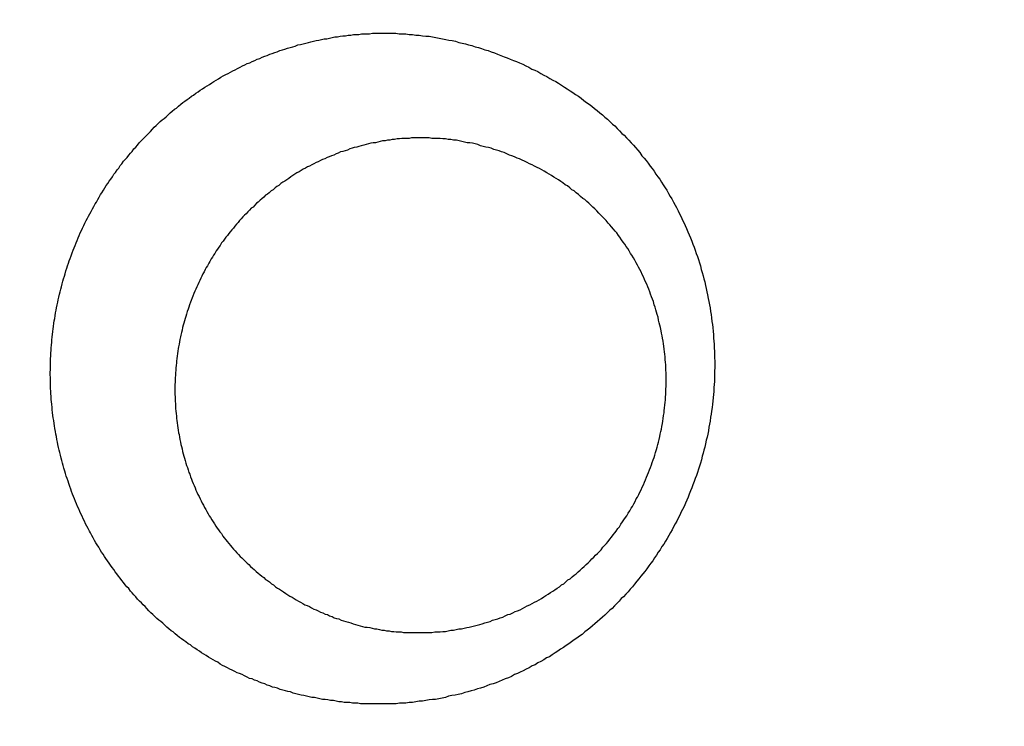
# Model space of a CAD drawing. Header units: millimetres. Extents: x -604189 to 881711, y -381903 to -7297.
# Tile 71 of 256: x -567394 to -567378, y -196061 to -196050. Entities that reach past the tile are written whole.
import ezdxf

# ---------------------------------------------------------------- set-up
doc = ezdxf.new("R2010")
doc.units = ezdxf.units.MM
doc.header["$LTSCALE"] = 100
doc.layers.add('OPIS', color=7, linetype='Continuous')
pattern_1 = [(45, (-296350.26, 111503), (-334.51454, 334.51454), []), (135, (-296350.26, 111503), (-334.51454, -334.51454), [])]

msp = doc.modelspace()

# ---------------------------------------------------------------- hatches: boundary and pattern name
at = {"layer": 'OPIS', "linetype": 'ByBlock', "lineweight": 13}
h = msp.add_hatch(dxfattribs=at)
h.set_pattern_fill('ANSI37', color=0, scale=149)
h.set_pattern_definition(pattern_1)
h.paths.add_polyline_path([(-565846.628, -200148.37), (-566196.825, -200149.347), (-566196.825, -200157.448), (-566296.825, -200157.448), (-566296.825, -200149.626), (-566746.825, -200150.882), (-566746.825, -201168.329, -0.414214), (-566403.888, -201511.266, -1), (-567089.762, -201511.266, -0.414214), (-566746.825, -201168.329), (-566746.825, -200936.871, -0.267949), (-567196.825, -200157.448), (-567296.825, -200157.448), (-567296.825, -200152.416), (-567606.815, -200153.281), (-567606.815, -201603.287), (-567556.815, -201603.147), (-567556.815, -205257.445), (-565846.45, -205257.445)])
h.paths.add_polyline_path([(-551636.825, -198396.286), (-576656.825, -198407.448), (-576656.825, -193157.448), (-579836.825, -193157.448), (-579836.825, -200437.448), (-570846.818, -200437.448), (-570846.818, -200053.169), (-551636.825, -200037.448)])
h.paths.add_polyline_path([(-566819.49, -205014.115), (-566583.775, -205014.115), (-566583.775, -204789.115), (-566819.49, -204789.115)], flags=24)
h.paths.add_polyline_path([(-566959.314, -200828.748), (-566427.171, -200828.748), (-566427.171, -200603.748), (-566959.314, -200603.748)], flags=24)
h.paths.add_polyline_path([(-566792.033, -202497.855), (-566276.912, -202497.855), (-566276.912, -202398.515), (-566792.033, -202398.515)], flags=24)
h.paths.add_polyline_path([(-566791.958, -202387.855), (-565854.55, -202387.855), (-565854.55, -202288.515), (-566791.958, -202288.515)], flags=24)
h.paths.add_polyline_path([(-567194.021, -202505.333), (-566857.345, -202505.333), (-566857.345, -202389.949), (-567194.021, -202389.949)], flags=24)
h.paths.add_polyline_path([(-567153.366, -202393.592), (-566996.4, -202393.592), (-566996.4, -202295.562), (-567153.366, -202295.562)], flags=24)
h.paths.add_polyline_path([(-566516.508, -200627.503), (-566516.508, -200287.803), (-566964.285, -200287.803), (-566964.285, -200627.503)], flags=24)
at = {"layer": 'OPIS', "linetype": 'ByBlock', "lineweight": 9}
h = msp.add_hatch(dxfattribs=at)
h.set_pattern_fill('ANSI37', color=0, scale=149)
h.set_pattern_definition(pattern_1)
edge = h.paths.add_edge_path()
edge.add_line((-551636.825, -193157.448), (-552906.825, -193157.448))
edge.add_line((-552906.825, -193157.448), (-552906.825, -193187.448))
edge.add_line((-552906.825, -193187.448), (-554281.473, -193187.448))
edge.add_line((-554281.473, -193187.448), (-554281.473, -193407.448))
edge.add_line((-554281.473, -193407.448), (-554641.473, -193407.448))
edge.add_line((-554641.473, -193407.448), (-554891.821, -193407.448))
edge.add_line((-554891.821, -193407.448), (-555251.821, -193407.448))
edge.add_line((-555251.821, -193407.448), (-555252.169, -193157.448))
edge.add_line((-555252.169, -193157.448), (-555156.825, -193407.448))
edge.add_line((-555156.825, -193407.448), (-555156.825, -196074.426))
edge.add_line((-555156.825, -196074.426), (-555036.825, -196074.426))
edge.add_line((-555036.825, -196074.426), (-555036.825, -196674.426))
edge.add_line((-555036.825, -196674.426), (-555036.825, -197274.426))
edge.add_line((-555036.825, -197274.426), (-555636.825, -197274.426))
edge.add_line((-555636.825, -197274.426), (-555636.825, -198296.526))
edge.add_line((-555636.825, -198296.526), (-555036.825, -198294.851))
edge.add_line((-555036.825, -198294.851), (-555036.825, -198287.448))
edge.add_line((-555036.825, -198287.448), (-554936.825, -198287.448))
edge.add_line((-554936.825, -198287.448), (-554936.825, -198294.572))
edge.add_line((-554936.825, -198294.572), (-554486.825, -198293.317))
edge.add_line((-554486.825, -198293.317), (-554486.825, -198292.448))
edge.add_line((-554486.825, -198292.448), (-554486.825, -197276.567))
edge.add_arc((-554486.825, -196933.63), 342.937, 180, 270, ccw=False)
edge.add_arc((-554486.825, -196933.63), 342.937, 0, 180, ccw=False)
edge.add_arc((-554486.825, -196933.63), 342.937, -90, 0, ccw=False)
edge.add_line((-554486.825, -197276.567), (-554486.825, -197508.025))
edge.add_arc((-554936.825, -198287.448), 900, 0, 60, ccw=False)
edge.add_line((-554036.825, -198287.448), (-553936.825, -198287.448))
edge.add_line((-553936.825, -198287.448), (-553936.825, -198291.782))
edge.add_line((-553936.825, -198291.782), (-551636.825, -198285.364))
edge.add_line((-551636.825, -198285.364), (-551636.825, -193157.448))
edge = h.paths.add_edge_path(flags=17)
edge.add_arc((-555292.825, -194555.644), 64, 0, 360)
edge = h.paths.add_edge_path(flags=17)
edge.add_arc((-555292.825, -194795.644), 64, 0, 360)
edge = h.paths.add_edge_path(flags=17)
edge.add_arc((-555532.825, -194555.644), 64, 0, 360)
edge = h.paths.add_edge_path(flags=17)
edge.add_arc((-555532.825, -194795.644), 64, 0, 360)
edge = h.paths.add_edge_path(flags=16)
edge.add_arc((-555445.578, -195632.918), 122.24, 0, 360)
edge = h.paths.add_edge_path(flags=17)
edge.add_arc((-555444.953, -195755.157), 131.84, -179.70702, 0.29298, ccw=False)
edge.add_line((-555576.791, -195755.831), (-555577.416, -195633.592))
edge.add_arc((-555445.578, -195632.918), 131.84, 0.29298, 180.29298, ccw=False)
edge.add_line((-555313.74, -195632.244), (-555313.115, -195754.483))
edge = h.paths.add_edge_path(flags=16)
edge.add_line((-555354.602, -195832.663), (-555410.524, -195781.149))
edge.add_arc((-555444.236, -195895.315), 119.04, 73.54834, 77.25266)
edge.add_line((-555417.97, -195779.209), (-555400.458, -195791.093))
edge.add_arc((-555397.928, -195789.134), 3.2, 66.437, 217.7638, ccw=False)
edge.add_arc((-555444.236, -195895.315), 119.04, 62.83618, 66.43696, ccw=False)
edge.add_line((-555389.89, -195789.404), (-555332.197, -195793.322))
edge.add_arc((-555444.953, -195755.157), 119.04, 319.37612, 341.30015, ccw=False)
edge = h.paths.add_edge_path(flags=0)
edge.add_arc((-555445.157, -195715.335), 16, 0, 360)
edge = h.paths.add_edge_path(flags=16)
edge.add_line((-555494.828, -195789.588), (-555556.499, -195794.41))
edge.add_arc((-555553.516, -195795.567), 3.2, 158.7889, 200.417)
edge.add_arc((-555444.953, -195755.157), 119.04, 200.41697, 219.83636)
edge.add_arc((-555533.904, -195829.364), 3.2, 219.8364, 346.9927)
edge.add_line((-555530.786, -195830.084), (-555488.51, -195790.333))
edge.add_arc((-555491.628, -195789.613), 3.2, 346.9927, 539.5529)
edge = h.paths.add_edge_path(flags=16)
edge.add_arc((-555444.953, -195755.157), 119.04, 258.76397, 281.82198, ccw=False)
edge.add_line((-555468.148, -195871.915), (-555480.159, -195865.083))
edge.add_arc((-555483.299, -195864.466), 3.2, 250.669, 348.8814, ccw=False)
edge.add_arc((-555444.953, -195755.157), 119.04, 229.64312, 250.66903, ccw=False)
edge.add_line((-555522.037, -195845.868), (-555468.703, -195779.633))
edge.add_arc((-555459.182, -195767.571), 15.366, -52.9828, 231.7166, ccw=False)
edge.add_arc((-555446.749, -195779.502), 3.2, 91.2428, 186.0743, ccw=False)
edge.add_arc((-555444.236, -195895.315), 119.04, 88.11241, 91.24277, ccw=False)
edge.add_line((-555440.315, -195776.34), (-555420.565, -195871.672))
h.paths.add_polyline_path([(-554267.155, -198153.982), (-554267.155, -197814.282), (-554714.931, -197814.282), (-554714.931, -198153.982)], flags=17)
h.paths.add_polyline_path([(-553792.63, -195548.14), (-553277.509, -195548.14), (-553277.509, -195448.8), (-553792.63, -195448.8)], flags=16)
h.paths.add_polyline_path([(-553792.555, -195438.14), (-553058.934, -195438.14), (-553058.934, -195338.8), (-553792.555, -195338.8)], flags=16)
h.paths.add_polyline_path([(-554194.618, -195555.618), (-553808.217, -195555.618), (-553808.217, -195440.235), (-554194.618, -195440.235)], flags=16)
h.paths.add_polyline_path([(-554153.974, -195443.932), (-553947.262, -195443.932), (-553947.262, -195345.836), (-554153.974, -195345.836)], flags=16)
h.paths.add_polyline_path([(-554256.508, -198153.982), (-554256.508, -197814.282), (-554704.285, -197814.282), (-554704.285, -198153.982)], flags=17)
h.paths.add_polyline_path([(-569496.825, -196631.63), (-571696.825, -196631.63), (-571696.825, -198287.448), (-569496.825, -198287.448)])
h.paths.add_polyline_path([(-567176.825, -196631.63), (-569376.825, -196631.63), (-569376.825, -198287.448), (-567176.825, -198287.448)])
h.paths.add_polyline_path([(-569376.825, -196535.63), (-567176.825, -196535.63), (-567176.825, -193157.448), (-569376.825, -193157.448)])
edge = h.paths.add_edge_path()
edge.add_arc((-571534.473, -195440.24), 50, 180, 270.0022)
edge.add_line((-571534.471, -195490.24), (-571329.472, -195490.239))
edge.add_arc((-571329.473, -195440.239), 50, 270.0009, 360)
edge.add_line((-571279.473, -195440.239), (-571279.473, -194996.239))
edge.add_arc((-571329.473, -194996.239), 50, 0, 90.0004)
edge.add_line((-571329.474, -194946.239), (-571534.474, -194946.24))
edge.add_arc((-571534.473, -194996.24), 50, 90.0009, 180)
edge.add_line((-571584.473, -194996.24), (-571584.473, -195440.24))
h.paths.add_polyline_path([(-571696.825, -196535.63), (-569496.825, -196535.63), (-569496.825, -193157.448), (-571696.825, -193157.448)])
edge = h.paths.add_edge_path()
edge.add_arc((-571945.684, -193388.705), 50, 0, 90.0004)
edge.add_line((-571945.684, -193338.705), (-572150.684, -193338.707))
edge.add_arc((-572150.684, -193388.707), 50, 90.0009, 180)
edge.add_line((-572200.684, -193388.707), (-572200.684, -193832.707))
edge.add_arc((-572150.684, -193832.707), 50, 180, 270.0022)
edge.add_line((-572150.682, -193882.707), (-571945.683, -193882.705))
edge.add_arc((-571945.684, -193832.705), 50, 270.0009, 360)
edge.add_line((-571895.684, -193832.705), (-571895.684, -193388.705))
h.paths.add_polyline_path([(-571816.825, -198287.448), (-571816.825, -193157.448), (-573216.825, -193157.448), (-573216.825, -198287.448)])

# ---------------------------------------------------------------- linework, layer by layer
at = {"color": 0}
for points in [[(-567388.464, -196060.918, 0), (-567388.508, -196060.918, 0), (-567388.552, -196060.918, 0), (-567388.596, -196060.908, 0), (-567388.64, -196060.908, 0), (-567388.684, -196060.908, 0), (-567388.728, -196060.898, 0), (-567388.772, -196060.898, 0), (-567388.816, -196060.898, 0), (-567388.86, -196060.888, 0), (-567388.904, -196060.888, 0), (-567388.948, -196060.878, 0), (-567388.992, -196060.868, 0), (-567389.036, -196060.868, 0), (-567389.079, -196060.858, 0), (-567389.123, -196060.848, 0), (-567389.167, -196060.848, 0), (-567389.21, -196060.838, 0), (-567389.254, -196060.828, 0), (-567389.297, -196060.818, 0), (-567389.34, -196060.818, 0), (-567389.383, -196060.808, 0), (-567389.427, -196060.798, 0), (-567389.47, -196060.788, 0), (-567389.513, -196060.778, 0), (-567389.555, -196060.768, 0), (-567389.598, -196060.758, 0), (-567389.641, -196060.748, 0), (-567389.684, -196060.728, 0), (-567389.726, -196060.718, 0), (-567389.768, -196060.708, 0), (-567389.811, -196060.698, 0), (-567389.853, -196060.688, 0), (-567389.895, -196060.668, 0), (-567389.937, -196060.658, 0), (-567389.979, -196060.648, 0), (-567390.02, -196060.628, 0), (-567390.062, -196060.618, 0), (-567390.103, -196060.598, 0), (-567390.144, -196060.588, 0), (-567390.186, -196060.568, 0), (-567390.227, -196060.548, 0), (-567390.267, -196060.538, 0), (-567390.308, -196060.518, 0), (-567390.349, -196060.508, 0), (-567390.389, -196060.488, 0), (-567390.429, -196060.468, 0), (-567390.469, -196060.448, 0), (-567390.509, -196060.428, 0), (-567390.549, -196060.418, 0), (-567390.588, -196060.398, 0), (-567390.628, -196060.378, 0), (-567390.667, -196060.358, 0), (-567390.706, -196060.338, 0), (-567390.745, -196060.318, 0), (-567390.783, -196060.298, 0), (-567390.822, -196060.278, 0), (-567390.86, -196060.248, 0), (-567390.898, -196060.228, 0), (-567390.936, -196060.208, 0), (-567390.974, -196060.188, 0), (-567391.011, -196060.168, 0), (-567391.049, -196060.138, 0), (-567391.086, -196060.118, 0), (-567391.123, -196060.098, 0), (-567391.16, -196060.068, 0), (-567391.196, -196060.048, 0), (-567391.233, -196060.018, 0), (-567391.269, -196059.998, 0), (-567391.305, -196059.968, 0), (-567391.34, -196059.948, 0), (-567391.376, -196059.918, 0), (-567391.411, -196059.898, 0), (-567391.446, -196059.868, 0), (-567391.481, -196059.848, 0), (-567391.516, -196059.818, 0), (-567391.55, -196059.788, 0), (-567391.584, -196059.758, 0), (-567391.618, -196059.738, 0), (-567391.652, -196059.708, 0), (-567391.685, -196059.678, 0), (-567391.719, -196059.648, 0), (-567391.752, -196059.618, 0), (-567391.784, -196059.588, 0), (-567391.817, -196059.568, 0), (-567391.849, -196059.538, 0), (-567391.881, -196059.508, 0), (-567391.913, -196059.478, 0), (-567391.944, -196059.448, 0), (-567391.976, -196059.418, 0), (-567392.007, -196059.378, 0), (-567392.037, -196059.348, 0), (-567392.068, -196059.318, 0), (-567392.098, -196059.288, 0), (-567392.128, -196059.258, 0), (-567392.158, -196059.228, 0), (-567392.187, -196059.188, 0), (-567392.217, -196059.158, 0), (-567392.245, -196059.128, 0), (-567392.274, -196059.098, 0), (-567392.302, -196059.058, 0), (-567392.331, -196059.028, 0), (-567392.358, -196058.998, 0), (-567392.386, -196058.958, 0), (-567392.413, -196058.928, 0), (-567392.44, -196058.888, 0), (-567392.467, -196058.858, 0), (-567392.493, -196058.818, 0), (-567392.519, -196058.788, 0), (-567392.545, -196058.748, 0), (-567392.571, -196058.718, 0), (-567392.596, -196058.678, 0), (-567392.621, -196058.648, 0), (-567392.646, -196058.608, 0), (-567392.67, -196058.568, 0), (-567392.694, -196058.538, 0), (-567392.718, -196058.498, 0), (-567392.741, -196058.468, 0), (-567392.764, -196058.428, 0), (-567392.787, -196058.388, 0), (-567392.81, -196058.348, 0), (-567392.832, -196058.318, 0), (-567392.854, -196058.278, 0), (-567392.876, -196058.238, 0), (-567392.897, -196058.198, 0), (-567392.918, -196058.158, 0), (-567392.939, -196058.128, 0), (-567392.959, -196058.088, 0), (-567392.979, -196058.048, 0), (-567392.999, -196058.008, 0), (-567393.018, -196057.968, 0), (-567393.037, -196057.928, 0), (-567393.056, -196057.888, 0), (-567393.075, -196057.848, 0), (-567393.093, -196057.808, 0), (-567393.11, -196057.768, 0), (-567393.128, -196057.728, 0), (-567393.145, -196057.688, 0), (-567393.162, -196057.648, 0), (-567393.178, -196057.608, 0), (-567393.194, -196057.568, 0), (-567393.21, -196057.528, 0), (-567393.226, -196057.488, 0), (-567393.241, -196057.448, 0), (-567393.256, -196057.408, 0), (-567393.27, -196057.358, 0), (-567393.284, -196057.318, 0), (-567393.298, -196057.278, 0), (-567393.312, -196057.238, 0), (-567393.325, -196057.198, 0), (-567393.337, -196057.158, 0), (-567393.35, -196057.108, 0), (-567393.362, -196057.068, 0), (-567393.374, -196057.028, 0), (-567393.385, -196056.988, 0), (-567393.396, -196056.948, 0), (-567393.407, -196056.898, 0), (-567393.418, -196056.858, 0), (-567393.428, -196056.818, 0), (-567393.437, -196056.778, 0), (-567393.447, -196056.728, 0), (-567393.456, -196056.688, 0), (-567393.465, -196056.648, 0), (-567393.473, -196056.598, 0), (-567393.481, -196056.558, 0), (-567393.489, -196056.518, 0), (-567393.496, -196056.468, 0), (-567393.503, -196056.428, 0), (-567393.51, -196056.388, 0), (-567393.516, -196056.338, 0), (-567393.522, -196056.298, 0), (-567393.528, -196056.258, 0), (-567393.533, -196056.208, 0), (-567393.538, -196056.168, 0), (-567393.543, -196056.128, 0), (-567393.547, -196056.078, 0), (-567393.551, -196056.038, 0), (-567393.554, -196055.998, 0), (-567393.558, -196055.948, 0), (-567393.56, -196055.908, 0), (-567393.563, -196055.868, 0), (-567393.565, -196055.818, 0), (-567393.567, -196055.778, 0), (-567393.568, -196055.728, 0), (-567393.569, -196055.688, 0), (-567393.57, -196055.648, 0), (-567393.571, -196055.598, 0), (-567393.571, -196055.558, 0), (-567393.57, -196055.518, 0), (-567393.57, -196055.468, 0), (-567393.569, -196055.428, 0), (-567393.567, -196055.378, 0), (-567393.566, -196055.338, 0), (-567393.564, -196055.298, 0), (-567393.561, -196055.248, 0), (-567393.559, -196055.208, 0), (-567393.556, -196055.168, 0), (-567393.552, -196055.118, 0), (-567393.548, -196055.078, 0), (-567393.544, -196055.038, 0), (-567393.54, -196054.988, 0), (-567393.535, -196054.948, 0), (-567393.53, -196054.898, 0), (-567393.524, -196054.858, 0), (-567393.519, -196054.818, 0), (-567393.512, -196054.768, 0), (-567393.506, -196054.728, 0), (-567393.499, -196054.688, 0), (-567393.492, -196054.648, 0), (-567393.484, -196054.598, 0), (-567393.476, -196054.558, 0), (-567393.468, -196054.518, 0), (-567393.46, -196054.468, 0), (-567393.451, -196054.428, 0), (-567393.442, -196054.388, 0), (-567393.432, -196054.348, 0), (-567393.422, -196054.298, 0), (-567393.412, -196054.258, 0), (-567393.401, -196054.218, 0), (-567393.39, -196054.178, 0), (-567393.379, -196054.128, 0), (-567393.368, -196054.088, 0), (-567393.356, -196054.048, 0), (-567393.343, -196054.008, 0), (-567393.331, -196053.968, 0), (-567393.318, -196053.918, 0), (-567393.305, -196053.878, 0), (-567393.291, -196053.838, 0), (-567393.277, -196053.798, 0), (-567393.263, -196053.758, 0), (-567393.248, -196053.718, 0), (-567393.233, -196053.678, 0), (-567393.218, -196053.628, 0), (-567393.203, -196053.588, 0), (-567393.187, -196053.548, 0), (-567393.171, -196053.508, 0), (-567393.154, -196053.468, 0), (-567393.137, -196053.428, 0), (-567393.12, -196053.388, 0), (-567393.102, -196053.348, 0), (-567393.085, -196053.308, 0), (-567393.067, -196053.268, 0), (-567393.048, -196053.228, 0), (-567393.029, -196053.188, 0), (-567393.01, -196053.148, 0), (-567392.991, -196053.108, 0), (-567392.971, -196053.068, 0), (-567392.951, -196053.038, 0), (-567392.931, -196052.998, 0), (-567392.911, -196052.958, 0), (-567392.89, -196052.918, 0), (-567392.868, -196052.878, 0), (-567392.847, -196052.838, 0), (-567392.825, -196052.808, 0), (-567392.803, -196052.768, 0), (-567392.781, -196052.728, 0), (-567392.758, -196052.688, 0), (-567392.735, -196052.658, 0), (-567392.712, -196052.618, 0), (-567392.688, -196052.578, 0), (-567392.665, -196052.538, 0), (-567392.641, -196052.508, 0), (-567392.616, -196052.468, 0), (-567392.591, -196052.438, 0), (-567392.567, -196052.398, 0), (-567392.541, -196052.358, 0), (-567392.516, -196052.328, 0), (-567392.49, -196052.288, 0), (-567392.464, -196052.258, 0), (-567392.438, -196052.218, 0), (-567392.411, -196052.188, 0), (-567392.384, -196052.148, 0), (-567392.357, -196052.118, 0), (-567392.33, -196052.088, 0), (-567392.302, -196052.048, 0), (-567392.274, -196052.018, 0), (-567392.246, -196051.988, 0), (-567392.218, -196051.948, 0), (-567392.189, -196051.918, 0), (-567392.16, -196051.888, 0), (-567392.131, -196051.848, 0), (-567392.101, -196051.818, 0), (-567392.071, -196051.788, 0), (-567392.042, -196051.758, 0), (-567392.011, -196051.728, 0), (-567391.981, -196051.698, 0), (-567391.95, -196051.668, 0), (-567391.919, -196051.628, 0), (-567391.888, -196051.598, 0), (-567391.857, -196051.568, 0), (-567391.825, -196051.538, 0), (-567391.793, -196051.508, 0), (-567391.761, -196051.478, 0), (-567391.728, -196051.458, 0), (-567391.696, -196051.428, 0), (-567391.663, -196051.398, 0), (-567391.63, -196051.368, 0), (-567391.597, -196051.338, 0), (-567391.563, -196051.308, 0), (-567391.529, -196051.288, 0), (-567391.495, -196051.258, 0), (-567391.461, -196051.228, 0), (-567391.427, -196051.198, 0), (-567391.392, -196051.178, 0), (-567391.357, -196051.148, 0), (-567391.322, -196051.128, 0), (-567391.287, -196051.098, 0), (-567391.252, -196051.078, 0), (-567391.216, -196051.048, 0), (-567391.18, -196051.028, 0), (-567391.144, -196050.998, 0), (-567391.108, -196050.978, 0), (-567391.071, -196050.948, 0), (-567391.034, -196050.928, 0), (-567390.998, -196050.908, 0), (-567390.96, -196050.878, 0), (-567390.923, -196050.858, 0), (-567390.886, -196050.838, 0), (-567390.848, -196050.818, 0), (-567390.81, -196050.788, 0), (-567390.772, -196050.768, 0), (-567390.734, -196050.748, 0), (-567390.696, -196050.728, 0), (-567390.658, -196050.708, 0), (-567390.619, -196050.688, 0), (-567390.58, -196050.668, 0), (-567390.541, -196050.648, 0), (-567390.502, -196050.628, 0), (-567390.463, -196050.608, 0), (-567390.423, -196050.588, 0), (-567390.384, -196050.568, 0), (-567390.344, -196050.558, 0), (-567390.304, -196050.538, 0), (-567390.264, -196050.518, 0), (-567390.224, -196050.498, 0), (-567390.184, -196050.488, 0), (-567390.143, -196050.468, 0), (-567390.103, -196050.448, 0), (-567390.062, -196050.438, 0), (-567390.022, -196050.418, 0), (-567389.981, -196050.408, 0), (-567389.94, -196050.388, 0), (-567389.899, -196050.378, 0), (-567389.857, -196050.358, 0), (-567389.816, -196050.348, 0), (-567389.775, -196050.338, 0), (-567389.733, -196050.318, 0), (-567389.691, -196050.308, 0), (-567389.65, -196050.298, 0), (-567389.608, -196050.288, 0), (-567389.566, -196050.268, 0), (-567389.524, -196050.258, 0), (-567389.482, -196050.248, 0), (-567389.44, -196050.238, 0), (-567389.397, -196050.228, 0), (-567389.355, -196050.218, 0), (-567389.312, -196050.208, 0), (-567389.27, -196050.198, 0), (-567389.227, -196050.188, 0), (-567389.185, -196050.178, 0), (-567389.142, -196050.168, 0), (-567389.099, -196050.168, 0), (-567389.056, -196050.158, 0), (-567389.013, -196050.148, 0), (-567388.97, -196050.138, 0), (-567388.927, -196050.138, 0), (-567388.884, -196050.128, 0), (-567388.84, -196050.118, 0), (-567388.797, -196050.118, 0), (-567388.754, -196050.108, 0), (-567388.71, -196050.108, 0), (-567388.667, -196050.098, 0), (-567388.623, -196050.098, 0), (-567388.58, -196050.098, 0), (-567388.536, -196050.088, 0), (-567388.493, -196050.088, 0), (-567388.449, -196050.088, 0), (-567388.405, -196050.088, 0), (-567388.361, -196050.078, 0), (-567388.318, -196050.078, 0), (-567388.274, -196050.078, 0), (-567388.23, -196050.078, 0), (-567388.186, -196050.078, 0), (-567388.142, -196050.078, 0)], [(-567388.142, -196050.078, 0), (-567388.088, -196050.078, 0), (-567388.035, -196050.078, 0), (-567387.981, -196050.078, 0), (-567387.927, -196050.088, 0), (-567387.873, -196050.088, 0), (-567387.819, -196050.088, 0), (-567387.766, -196050.098, 0), (-567387.712, -196050.098, 0), (-567387.658, -196050.108, 0), (-567387.604, -196050.108, 0), (-567387.55, -196050.118, 0), (-567387.497, -196050.128, 0), (-567387.443, -196050.128, 0), (-567387.389, -196050.138, 0), (-567387.336, -196050.148, 0), (-567387.282, -196050.158, 0), (-567387.229, -196050.168, 0), (-567387.175, -196050.178, 0), (-567387.122, -196050.188, 0), (-567387.069, -196050.198, 0), (-567387.016, -196050.208, 0), (-567386.962, -196050.228, 0), (-567386.909, -196050.238, 0), (-567386.857, -196050.248, 0), (-567386.804, -196050.268, 0), (-567386.751, -196050.278, 0), (-567386.699, -196050.298, 0), (-567386.646, -196050.308, 0), (-567386.594, -196050.328, 0), (-567386.542, -196050.348, 0), (-567386.49, -196050.358, 0), (-567386.438, -196050.378, 0), (-567386.386, -196050.398, 0), (-567386.335, -196050.418, 0), (-567386.283, -196050.438, 0), (-567386.232, -196050.458, 0), (-567386.181, -196050.478, 0), (-567386.13, -196050.498, 0), (-567386.08, -196050.518, 0), (-567386.029, -196050.538, 0), (-567385.979, -196050.558, 0), (-567385.929, -196050.578, 0), (-567385.879, -196050.608, 0), (-567385.83, -196050.628, 0), (-567385.781, -196050.658, 0), (-567385.731, -196050.678, 0), (-567385.683, -196050.698, 0), (-567385.634, -196050.728, 0), (-567385.586, -196050.758, 0), (-567385.538, -196050.778, 0), (-567385.49, -196050.808, 0), (-567385.442, -196050.838, 0), (-567385.395, -196050.858, 0), (-567385.348, -196050.888, 0), (-567385.302, -196050.918, 0), (-567385.255, -196050.948, 0), (-567385.209, -196050.978, 0), (-567385.164, -196051.008, 0), (-567385.118, -196051.038, 0), (-567385.073, -196051.068, 0), (-567385.028, -196051.098, 0), (-567384.984, -196051.128, 0), (-567384.94, -196051.168, 0), (-567384.896, -196051.198, 0), (-567384.853, -196051.228, 0), (-567384.81, -196051.258, 0), (-567384.767, -196051.298, 0), (-567384.725, -196051.328, 0), (-567384.683, -196051.368, 0), (-567384.641, -196051.398, 0), (-567384.6, -196051.438, 0), (-567384.56, -196051.468, 0), (-567384.519, -196051.508, 0), (-567384.479, -196051.548, 0), (-567384.44, -196051.578, 0), (-567384.401, -196051.618, 0), (-567384.362, -196051.658, 0), (-567384.324, -196051.698, 0), (-567384.286, -196051.728, 0), (-567384.249, -196051.768, 0), (-567384.212, -196051.808, 0), (-567384.176, -196051.848, 0), (-567384.14, -196051.888, 0), (-567384.104, -196051.928, 0), (-567384.069, -196051.968, 0), (-567384.035, -196052.008, 0), (-567384.001, -196052.058, 0), (-567383.967, -196052.098, 0), (-567383.934, -196052.138, 0), (-567383.901, -196052.178, 0), (-567383.869, -196052.228, 0), (-567383.837, -196052.268, 0), (-567383.805, -196052.308, 0), (-567383.775, -196052.358, 0), (-567383.744, -196052.398, 0), (-567383.714, -196052.438, 0), (-567383.685, -196052.488, 0), (-567383.656, -196052.528, 0), (-567383.627, -196052.578, 0), (-567383.599, -196052.618, 0), (-567383.572, -196052.668, 0), (-567383.544, -196052.718, 0), (-567383.518, -196052.758, 0), (-567383.492, -196052.808, 0), (-567383.466, -196052.858, 0), (-567383.441, -196052.898, 0), (-567383.416, -196052.948, 0), (-567383.392, -196052.998, 0), (-567383.368, -196053.048, 0), (-567383.345, -196053.098, 0), (-567383.322, -196053.138, 0), (-567383.3, -196053.188, 0), (-567383.278, -196053.238, 0), (-567383.257, -196053.288, 0), (-567383.236, -196053.338, 0), (-567383.216, -196053.388, 0), (-567383.196, -196053.438, 0), (-567383.177, -196053.488, 0), (-567383.158, -196053.538, 0), (-567383.14, -196053.588, 0), (-567383.122, -196053.638, 0), (-567383.105, -196053.688, 0), (-567383.088, -196053.738, 0), (-567383.072, -196053.788, 0), (-567383.056, -196053.838, 0), (-567383.041, -196053.898, 0), (-567383.027, -196053.948, 0), (-567383.012, -196053.998, 0), (-567382.999, -196054.048, 0), (-567382.986, -196054.098, 0), (-567382.973, -196054.158, 0), (-567382.961, -196054.208, 0), (-567382.949, -196054.258, 0), (-567382.938, -196054.308, 0), (-567382.928, -196054.368, 0), (-567382.918, -196054.418, 0), (-567382.908, -196054.468, 0), (-567382.899, -196054.518, 0), (-567382.891, -196054.578, 0), (-567382.882, -196054.628, 0), (-567382.875, -196054.678, 0), (-567382.868, -196054.738, 0), (-567382.862, -196054.788, 0), (-567382.856, -196054.838, 0), (-567382.85, -196054.898, 0), (-567382.845, -196054.948, 0), (-567382.841, -196055.008, 0), (-567382.837, -196055.058, 0), (-567382.834, -196055.108, 0), (-567382.831, -196055.168, 0), (-567382.828, -196055.218, 0), (-567382.827, -196055.268, 0), (-567382.825, -196055.328, 0), (-567382.824, -196055.378, 0), (-567382.824, -196055.438, 0), (-567382.824, -196055.488, 0), (-567382.825, -196055.538, 0), (-567382.826, -196055.598, 0), (-567382.828, -196055.648, 0), (-567382.83, -196055.708, 0), (-567382.833, -196055.758, 0), (-567382.836, -196055.808, 0), (-567382.84, -196055.868, 0), (-567382.845, -196055.918, 0), (-567382.85, -196055.968, 0), (-567382.855, -196056.028, 0), (-567382.861, -196056.078, 0), (-567382.867, -196056.128, 0), (-567382.874, -196056.188, 0), (-567382.882, -196056.238, 0), (-567382.89, -196056.288, 0), (-567382.898, -196056.348, 0), (-567382.907, -196056.398, 0), (-567382.917, -196056.448, 0), (-567382.927, -196056.508, 0), (-567382.937, -196056.558, 0), (-567382.948, -196056.608, 0), (-567382.96, -196056.658, 0), (-567382.972, -196056.718, 0), (-567382.985, -196056.768, 0), (-567382.998, -196056.818, 0), (-567383.011, -196056.868, 0), (-567383.026, -196056.918, 0), (-567383.04, -196056.978, 0), (-567383.055, -196057.028, 0), (-567383.071, -196057.078, 0), (-567383.087, -196057.128, 0), (-567383.104, -196057.178, 0), (-567383.121, -196057.228, 0), (-567383.139, -196057.278, 0), (-567383.157, -196057.328, 0), (-567383.176, -196057.378, 0), (-567383.195, -196057.428, 0), (-567383.215, -196057.478, 0), (-567383.235, -196057.528, 0), (-567383.256, -196057.578, 0), (-567383.277, -196057.628, 0), (-567383.298, -196057.678, 0), (-567383.32, -196057.728, 0), (-567383.343, -196057.778, 0), (-567383.366, -196057.818, 0), (-567383.389, -196057.868, 0), (-567383.413, -196057.918, 0), (-567383.438, -196057.968, 0), (-567383.462, -196058.008, 0), (-567383.488, -196058.058, 0), (-567383.514, -196058.108, 0), (-567383.54, -196058.148, 0), (-567383.566, -196058.198, 0), (-567383.594, -196058.248, 0), (-567383.621, -196058.288, 0), (-567383.649, -196058.338, 0), (-567383.678, -196058.378, 0), (-567383.707, -196058.428, 0), (-567383.736, -196058.468, 0), (-567383.766, -196058.518, 0), (-567383.796, -196058.558, 0), (-567383.826, -196058.608, 0), (-567383.857, -196058.648, 0), (-567383.889, -196058.688, 0), (-567383.921, -196058.738, 0), (-567383.953, -196058.778, 0), (-567383.986, -196058.818, 0), (-567384.019, -196058.858, 0), (-567384.052, -196058.898, 0), (-567384.086, -196058.938, 0), (-567384.121, -196058.988, 0), (-567384.155, -196059.028, 0), (-567384.19, -196059.068, 0), (-567384.226, -196059.108, 0), (-567384.262, -196059.148, 0), (-567384.298, -196059.188, 0), (-567384.335, -196059.218, 0), (-567384.372, -196059.258, 0), (-567384.409, -196059.298, 0), (-567384.447, -196059.338, 0), (-567384.485, -196059.378, 0), (-567384.523, -196059.408, 0), (-567384.562, -196059.448, 0), (-567384.601, -196059.488, 0), (-567384.641, -196059.518, 0), (-567384.681, -196059.558, 0), (-567384.721, -196059.588, 0), (-567384.761, -196059.628, 0), (-567384.802, -196059.658, 0), (-567384.843, -196059.698, 0), (-567384.885, -196059.728, 0), (-567384.927, -196059.758, 0), (-567384.969, -196059.798, 0), (-567385.011, -196059.828, 0), (-567385.054, -196059.858, 0), (-567385.097, -196059.888, 0), (-567385.14, -196059.918, 0), (-567385.184, -196059.948, 0), (-567385.228, -196059.978, 0), (-567385.272, -196060.008, 0), (-567385.317, -196060.038, 0), (-567385.362, -196060.068, 0), (-567385.407, -196060.098, 0), (-567385.452, -196060.128, 0), (-567385.498, -196060.158, 0), (-567385.544, -196060.178, 0), (-567385.59, -196060.208, 0), (-567385.636, -196060.238, 0), (-567385.683, -196060.258, 0), (-567385.73, -196060.288, 0), (-567385.777, -196060.308, 0), (-567385.824, -196060.338, 0), (-567385.872, -196060.358, 0), (-567385.92, -196060.388, 0), (-567385.968, -196060.408, 0), (-567386.016, -196060.428, 0), (-567386.065, -196060.448, 0), (-567386.113, -196060.478, 0), (-567386.162, -196060.498, 0), (-567386.211, -196060.518, 0), (-567386.261, -196060.538, 0), (-567386.31, -196060.558, 0), (-567386.36, -196060.578, 0), (-567386.41, -196060.598, 0), (-567386.46, -196060.608, 0), (-567386.511, -196060.628, 0), (-567386.561, -196060.648, 0), (-567386.612, -196060.668, 0), (-567386.663, -196060.678, 0), (-567386.714, -196060.698, 0), (-567386.765, -196060.708, 0), (-567386.816, -196060.728, 0), (-567386.868, -196060.738, 0), (-567386.92, -196060.758, 0), (-567386.971, -196060.768, 0), (-567387.023, -196060.778, 0), (-567387.076, -196060.788, 0), (-567387.128, -196060.798, 0), (-567387.18, -196060.818, 0), (-567387.233, -196060.828, 0), (-567387.285, -196060.838, 0), (-567387.338, -196060.848, 0), (-567387.391, -196060.848, 0), (-567387.444, -196060.858, 0), (-567387.497, -196060.868, 0), (-567387.55, -196060.878, 0), (-567387.604, -196060.878, 0), (-567387.657, -196060.888, 0), (-567387.711, -196060.898, 0), (-567387.764, -196060.898, 0), (-567387.818, -196060.908, 0), (-567387.871, -196060.908, 0), (-567387.925, -196060.908, 0), (-567387.979, -196060.918, 0), (-567388.033, -196060.918, 0), (-567388.087, -196060.918, 0), (-567388.14, -196060.918, 0), (-567388.194, -196060.918, 0), (-567388.248, -196060.918, 0), (-567388.302, -196060.918, 0), (-567388.356, -196060.918, 0), (-567388.41, -196060.918, 0), (-567388.464, -196060.918, 0)], [(-567387.53, -196051.768, 0), (-567387.569, -196051.768, 0), (-567387.609, -196051.768, 0), (-567387.648, -196051.768, 0), (-567387.687, -196051.768, 0), (-567387.727, -196051.768, 0), (-567387.766, -196051.778, 0), (-567387.805, -196051.778, 0), (-567387.844, -196051.778, 0), (-567387.884, -196051.778, 0), (-567387.923, -196051.788, 0), (-567387.962, -196051.788, 0), (-567388.001, -196051.798, 0), (-567388.04, -196051.798, 0), (-567388.079, -196051.808, 0), (-567388.118, -196051.808, 0), (-567388.156, -196051.818, 0), (-567388.195, -196051.818, 0), (-567388.234, -196051.828, 0), (-567388.272, -196051.838, 0), (-567388.311, -196051.848, 0), (-567388.349, -196051.848, 0), (-567388.387, -196051.858, 0), (-567388.426, -196051.868, 0), (-567388.464, -196051.878, 0), (-567388.502, -196051.888, 0), (-567388.54, -196051.898, 0), (-567388.578, -196051.908, 0), (-567388.615, -196051.918, 0), (-567388.653, -196051.928, 0), (-567388.69, -196051.938, 0), (-567388.728, -196051.948, 0), (-567388.765, -196051.968, 0), (-567388.802, -196051.978, 0), (-567388.839, -196051.988, 0), (-567388.876, -196051.998, 0), (-567388.913, -196052.018, 0), (-567388.949, -196052.028, 0), (-567388.986, -196052.048, 0), (-567389.022, -196052.058, 0), (-567389.058, -196052.078, 0), (-567389.094, -196052.088, 0), (-567389.13, -196052.108, 0), (-567389.166, -196052.118, 0), (-567389.201, -196052.138, 0), (-567389.237, -196052.158, 0), (-567389.272, -196052.168, 0), (-567389.307, -196052.188, 0), (-567389.342, -196052.208, 0), (-567389.376, -196052.228, 0), (-567389.411, -196052.238, 0), (-567389.445, -196052.258, 0), (-567389.479, -196052.278, 0), (-567389.513, -196052.298, 0), (-567389.547, -196052.318, 0), (-567389.581, -196052.338, 0), (-567389.614, -196052.358, 0), (-567389.647, -196052.378, 0), (-567389.68, -196052.398, 0), (-567389.713, -196052.428, 0), (-567389.745, -196052.448, 0), (-567389.778, -196052.468, 0), (-567389.81, -196052.488, 0), (-567389.841, -196052.508, 0), (-567389.873, -196052.538, 0), (-567389.905, -196052.558, 0), (-567389.936, -196052.578, 0), (-567389.967, -196052.608, 0), (-567389.997, -196052.628, 0), (-567390.028, -196052.658, 0), (-567390.058, -196052.678, 0), (-567390.088, -196052.698, 0), (-567390.118, -196052.728, 0), (-567390.147, -196052.758, 0), (-567390.177, -196052.778, 0), (-567390.206, -196052.808, 0), (-567390.234, -196052.828, 0), (-567390.263, -196052.858, 0), (-567390.291, -196052.888, 0), (-567390.319, -196052.908, 0), (-567390.347, -196052.938, 0), (-567390.374, -196052.968, 0), (-567390.402, -196052.998, 0), (-567390.429, -196053.018, 0), (-567390.455, -196053.048, 0), (-567390.482, -196053.078, 0), (-567390.508, -196053.108, 0), (-567390.534, -196053.138, 0), (-567390.559, -196053.168, 0), (-567390.585, -196053.198, 0), (-567390.61, -196053.228, 0), (-567390.634, -196053.258, 0), (-567390.659, -196053.288, 0), (-567390.683, -196053.318, 0), (-567390.707, -196053.348, 0), (-567390.73, -196053.378, 0), (-567390.754, -196053.408, 0), (-567390.777, -196053.438, 0), (-567390.799, -196053.468, 0), (-567390.822, -196053.508, 0), (-567390.844, -196053.538, 0), (-567390.865, -196053.568, 0), (-567390.887, -196053.598, 0), (-567390.908, -196053.638, 0), (-567390.929, -196053.668, 0), (-567390.949, -196053.698, 0), (-567390.97, -196053.728, 0), (-567390.989, -196053.768, 0), (-567391.009, -196053.798, 0), (-567391.028, -196053.838, 0), (-567391.047, -196053.868, 0), (-567391.066, -196053.898, 0), (-567391.084, -196053.938, 0), (-567391.102, -196053.968, 0), (-567391.119, -196054.008, 0), (-567391.137, -196054.038, 0), (-567391.154, -196054.078, 0), (-567391.17, -196054.108, 0), (-567391.186, -196054.148, 0), (-567391.202, -196054.178, 0), (-567391.218, -196054.218, 0), (-567391.233, -196054.248, 0), (-567391.248, -196054.288, 0), (-567391.263, -196054.328, 0), (-567391.277, -196054.358, 0), (-567391.291, -196054.398, 0), (-567391.304, -196054.428, 0), (-567391.317, -196054.468, 0), (-567391.33, -196054.508, 0), (-567391.343, -196054.538, 0), (-567391.355, -196054.578, 0), (-567391.367, -196054.618, 0), (-567391.378, -196054.658, 0), (-567391.389, -196054.688, 0), (-567391.4, -196054.728, 0), (-567391.41, -196054.768, 0), (-567391.42, -196054.798, 0), (-567391.43, -196054.838, 0), (-567391.439, -196054.878, 0), (-567391.448, -196054.918, 0), (-567391.457, -196054.958, 0), (-567391.465, -196054.988, 0), (-567391.473, -196055.028, 0), (-567391.481, -196055.068, 0), (-567391.488, -196055.108, 0), (-567391.495, -196055.148, 0), (-567391.501, -196055.178, 0), (-567391.507, -196055.218, 0), (-567391.513, -196055.258, 0), (-567391.518, -196055.298, 0), (-567391.523, -196055.338, 0), (-567391.528, -196055.378, 0), (-567391.532, -196055.408, 0), (-567391.536, -196055.448, 0), (-567391.539, -196055.488, 0), (-567391.542, -196055.528, 0), (-567391.545, -196055.568, 0), (-567391.548, -196055.608, 0), (-567391.55, -196055.648, 0), (-567391.551, -196055.688, 0), (-567391.553, -196055.718, 0), (-567391.554, -196055.758, 0), (-567391.554, -196055.798, 0), (-567391.554, -196055.838, 0), (-567391.554, -196055.878, 0), (-567391.554, -196055.918, 0), (-567391.553, -196055.958, 0), (-567391.551, -196055.998, 0), (-567391.55, -196056.028, 0), (-567391.548, -196056.068, 0), (-567391.545, -196056.108, 0), (-567391.543, -196056.148, 0), (-567391.54, -196056.188, 0), (-567391.536, -196056.228, 0), (-567391.532, -196056.268, 0), (-567391.528, -196056.308, 0), (-567391.523, -196056.338, 0), (-567391.518, -196056.378, 0), (-567391.513, -196056.418, 0), (-567391.507, -196056.458, 0), (-567391.501, -196056.498, 0), (-567391.495, -196056.538, 0), (-567391.488, -196056.568, 0), (-567391.481, -196056.608, 0), (-567391.473, -196056.648, 0), (-567391.465, -196056.688, 0), (-567391.457, -196056.728, 0), (-567391.448, -196056.758, 0), (-567391.439, -196056.798, 0), (-567391.43, -196056.838, 0), (-567391.42, -196056.878, 0), (-567391.41, -196056.918, 0), (-567391.399, -196056.948, 0), (-567391.388, -196056.988, 0), (-567391.377, -196057.028, 0), (-567391.366, -196057.068, 0), (-567391.354, -196057.098, 0), (-567391.341, -196057.138, 0), (-567391.329, -196057.178, 0), (-567391.315, -196057.208, 0), (-567391.302, -196057.248, 0), (-567391.288, -196057.288, 0), (-567391.274, -196057.318, 0), (-567391.26, -196057.358, 0), (-567391.245, -196057.388, 0), (-567391.229, -196057.428, 0), (-567391.214, -196057.468, 0), (-567391.198, -196057.498, 0), (-567391.182, -196057.538, 0), (-567391.165, -196057.568, 0), (-567391.148, -196057.608, 0), (-567391.13, -196057.638, 0), (-567391.113, -196057.678, 0), (-567391.094, -196057.708, 0), (-567391.076, -196057.748, 0), (-567391.057, -196057.778, 0), (-567391.038, -196057.808, 0), (-567391.018, -196057.848, 0), (-567390.999, -196057.878, 0), (-567390.978, -196057.908, 0), (-567390.958, -196057.948, 0), (-567390.937, -196057.978, 0), (-567390.915, -196058.008, 0), (-567390.894, -196058.048, 0), (-567390.872, -196058.078, 0), (-567390.849, -196058.108, 0), (-567390.827, -196058.138, 0), (-567390.803, -196058.168, 0), (-567390.78, -196058.208, 0), (-567390.756, -196058.238, 0), (-567390.732, -196058.268, 0), (-567390.708, -196058.298, 0), (-567390.683, -196058.328, 0), (-567390.658, -196058.358, 0), (-567390.632, -196058.388, 0), (-567390.606, -196058.418, 0), (-567390.58, -196058.448, 0), (-567390.554, -196058.478, 0), (-567390.527, -196058.508, 0), (-567390.5, -196058.538, 0), (-567390.472, -196058.558, 0), (-567390.444, -196058.588, 0), (-567390.416, -196058.618, 0), (-567390.388, -196058.648, 0), (-567390.359, -196058.668, 0), (-567390.33, -196058.698, 0), (-567390.301, -196058.728, 0), (-567390.271, -196058.748, 0), (-567390.242, -196058.778, 0), (-567390.211, -196058.808, 0), (-567390.181, -196058.828, 0), (-567390.15, -196058.858, 0), (-567390.119, -196058.878, 0), (-567390.088, -196058.908, 0), (-567390.057, -196058.928, 0), (-567390.025, -196058.948, 0), (-567389.993, -196058.978, 0), (-567389.961, -196058.998, 0), (-567389.929, -196059.028, 0), (-567389.896, -196059.048, 0), (-567389.863, -196059.068, 0), (-567389.83, -196059.088, 0), (-567389.796, -196059.108, 0), (-567389.763, -196059.138, 0), (-567389.729, -196059.158, 0), (-567389.695, -196059.178, 0), (-567389.661, -196059.198, 0), (-567389.626, -196059.218, 0), (-567389.592, -196059.238, 0), (-567389.557, -196059.258, 0), (-567389.522, -196059.278, 0), (-567389.487, -196059.298, 0), (-567389.452, -196059.318, 0), (-567389.416, -196059.328, 0), (-567389.38, -196059.348, 0), (-567389.344, -196059.368, 0), (-567389.308, -196059.388, 0), (-567389.272, -196059.398, 0), (-567389.236, -196059.418, 0), (-567389.199, -196059.438, 0), (-567389.162, -196059.448, 0), (-567389.126, -196059.468, 0), (-567389.089, -196059.478, 0), (-567389.052, -196059.498, 0), (-567389.014, -196059.508, 0), (-567388.977, -196059.528, 0), (-567388.939, -196059.538, 0), (-567388.902, -196059.548, 0), (-567388.864, -196059.568, 0), (-567388.826, -196059.578, 0), (-567388.788, -196059.588, 0), (-567388.75, -196059.598, 0), (-567388.712, -196059.608, 0), (-567388.674, -196059.628, 0), (-567388.636, -196059.638, 0), (-567388.597, -196059.648, 0), (-567388.559, -196059.658, 0), (-567388.52, -196059.668, 0), (-567388.481, -196059.678, 0), (-567388.443, -196059.678, 0), (-567388.404, -196059.688, 0), (-567388.365, -196059.698, 0), (-567388.326, -196059.708, 0), (-567388.287, -196059.708, 0), (-567388.248, -196059.718, 0), (-567388.209, -196059.728, 0), (-567388.17, -196059.728, 0), (-567388.131, -196059.738, 0), (-567388.091, -196059.738, 0), (-567388.052, -196059.748, 0), (-567388.013, -196059.748, 0), (-567387.974, -196059.758, 0), (-567387.934, -196059.758, 0), (-567387.895, -196059.758, 0), (-567387.856, -196059.768, 0), (-567387.816, -196059.768, 0), (-567387.777, -196059.768, 0), (-567387.738, -196059.768, 0), (-567387.698, -196059.768, 0), (-567387.659, -196059.768, 0)], [(-567387.659, -196059.768, 0), (-567387.615, -196059.768, 0), (-567387.572, -196059.768, 0), (-567387.528, -196059.768, 0), (-567387.484, -196059.768, 0), (-567387.441, -196059.768, 0), (-567387.397, -196059.768, 0), (-567387.353, -196059.758, 0), (-567387.31, -196059.758, 0), (-567387.267, -196059.758, 0), (-567387.223, -196059.748, 0), (-567387.18, -196059.748, 0), (-567387.137, -196059.738, 0), (-567387.093, -196059.728, 0), (-567387.05, -196059.728, 0), (-567387.007, -196059.718, 0), (-567386.964, -196059.708, 0), (-567386.922, -196059.708, 0), (-567386.879, -196059.698, 0), (-567386.836, -196059.688, 0), (-567386.794, -196059.678, 0), (-567386.751, -196059.668, 0), (-567386.709, -196059.658, 0), (-567386.667, -196059.648, 0), (-567386.625, -196059.638, 0), (-567386.583, -196059.628, 0), (-567386.541, -196059.608, 0), (-567386.499, -196059.598, 0), (-567386.458, -196059.588, 0), (-567386.416, -196059.568, 0), (-567386.375, -196059.558, 0), (-567386.334, -196059.548, 0), (-567386.293, -196059.528, 0), (-567386.252, -196059.518, 0), (-567386.212, -196059.498, 0), (-567386.171, -196059.478, 0), (-567386.131, -196059.468, 0), (-567386.091, -196059.448, 0), (-567386.051, -196059.428, 0), (-567386.012, -196059.418, 0), (-567385.972, -196059.398, 0), (-567385.933, -196059.378, 0), (-567385.894, -196059.358, 0), (-567385.855, -196059.338, 0), (-567385.817, -196059.318, 0), (-567385.778, -196059.298, 0), (-567385.74, -196059.278, 0), (-567385.702, -196059.258, 0), (-567385.665, -196059.238, 0), (-567385.627, -196059.218, 0), (-567385.59, -196059.188, 0), (-567385.553, -196059.168, 0), (-567385.516, -196059.148, 0), (-567385.48, -196059.118, 0), (-567385.444, -196059.098, 0), (-567385.408, -196059.078, 0), (-567385.372, -196059.048, 0), (-567385.337, -196059.028, 0), (-567385.302, -196058.998, 0), (-567385.267, -196058.978, 0), (-567385.232, -196058.948, 0), (-567385.198, -196058.918, 0), (-567385.164, -196058.898, 0), (-567385.13, -196058.868, 0), (-567385.097, -196058.838, 0), (-567385.064, -196058.818, 0), (-567385.031, -196058.788, 0), (-567384.999, -196058.758, 0), (-567384.966, -196058.728, 0), (-567384.934, -196058.698, 0), (-567384.903, -196058.668, 0), (-567384.872, -196058.638, 0), (-567384.841, -196058.608, 0), (-567384.81, -196058.578, 0), (-567384.78, -196058.548, 0), (-567384.75, -196058.518, 0), (-567384.72, -196058.488, 0), (-567384.69, -196058.458, 0), (-567384.661, -196058.428, 0), (-567384.633, -196058.388, 0), (-567384.604, -196058.358, 0), (-567384.576, -196058.328, 0), (-567384.549, -196058.298, 0), (-567384.521, -196058.258, 0), (-567384.494, -196058.228, 0), (-567384.468, -196058.188, 0), (-567384.442, -196058.158, 0), (-567384.416, -196058.128, 0), (-567384.39, -196058.088, 0), (-567384.365, -196058.058, 0), (-567384.34, -196058.018, 0), (-567384.316, -196057.978, 0), (-567384.292, -196057.948, 0), (-567384.268, -196057.908, 0), (-567384.245, -196057.878, 0), (-567384.222, -196057.838, 0), (-567384.199, -196057.798, 0), (-567384.177, -196057.758, 0), (-567384.155, -196057.728, 0), (-567384.134, -196057.688, 0), (-567384.113, -196057.648, 0), (-567384.092, -196057.608, 0), (-567384.072, -196057.578, 0), (-567384.052, -196057.538, 0), (-567384.033, -196057.498, 0), (-567384.014, -196057.458, 0), (-567383.995, -196057.418, 0), (-567383.977, -196057.378, 0), (-567383.959, -196057.338, 0), (-567383.942, -196057.298, 0), (-567383.925, -196057.258, 0), (-567383.909, -196057.218, 0), (-567383.893, -196057.178, 0), (-567383.877, -196057.138, 0), (-567383.862, -196057.098, 0), (-567383.847, -196057.058, 0), (-567383.833, -196057.018, 0), (-567383.819, -196056.978, 0), (-567383.805, -196056.938, 0), (-567383.792, -196056.898, 0), (-567383.78, -196056.858, 0), (-567383.768, -196056.808, 0), (-567383.756, -196056.768, 0), (-567383.745, -196056.728, 0), (-567383.734, -196056.688, 0), (-567383.723, -196056.648, 0), (-567383.713, -196056.598, 0), (-567383.704, -196056.558, 0), (-567383.695, -196056.518, 0), (-567383.686, -196056.478, 0), (-567383.678, -196056.438, 0), (-567383.671, -196056.388, 0), (-567383.663, -196056.348, 0), (-567383.657, -196056.308, 0), (-567383.65, -196056.258, 0), (-567383.644, -196056.218, 0), (-567383.639, -196056.178, 0), (-567383.634, -196056.138, 0), (-567383.63, -196056.088, 0), (-567383.626, -196056.048, 0), (-567383.622, -196056.008, 0), (-567383.619, -196055.958, 0), (-567383.616, -196055.918, 0), (-567383.614, -196055.878, 0), (-567383.612, -196055.828, 0), (-567383.611, -196055.788, 0), (-567383.61, -196055.748, 0), (-567383.61, -196055.698, 0), (-567383.61, -196055.658, 0), (-567383.61, -196055.618, 0), (-567383.611, -196055.568, 0), (-567383.613, -196055.528, 0), (-567383.615, -196055.488, 0), (-567383.617, -196055.438, 0), (-567383.62, -196055.398, 0), (-567383.624, -196055.358, 0), (-567383.627, -196055.308, 0), (-567383.632, -196055.268, 0), (-567383.637, -196055.228, 0), (-567383.642, -196055.188, 0), (-567383.648, -196055.138, 0), (-567383.654, -196055.098, 0), (-567383.66, -196055.058, 0), (-567383.668, -196055.008, 0), (-567383.675, -196054.968, 0), (-567383.683, -196054.928, 0), (-567383.692, -196054.888, 0), (-567383.701, -196054.838, 0), (-567383.71, -196054.798, 0), (-567383.72, -196054.758, 0), (-567383.731, -196054.718, 0), (-567383.741, -196054.668, 0), (-567383.753, -196054.628, 0), (-567383.764, -196054.588, 0), (-567383.777, -196054.548, 0), (-567383.789, -196054.508, 0), (-567383.803, -196054.468, 0), (-567383.816, -196054.418, 0), (-567383.83, -196054.378, 0), (-567383.845, -196054.338, 0), (-567383.86, -196054.298, 0), (-567383.875, -196054.258, 0), (-567383.891, -196054.218, 0), (-567383.908, -196054.178, 0), (-567383.924, -196054.138, 0), (-567383.942, -196054.098, 0), (-567383.959, -196054.058, 0), (-567383.978, -196054.018, 0), (-567383.996, -196053.978, 0), (-567384.015, -196053.938, 0), (-567384.035, -196053.898, 0), (-567384.055, -196053.858, 0), (-567384.075, -196053.828, 0), (-567384.096, -196053.788, 0), (-567384.118, -196053.748, 0), (-567384.139, -196053.708, 0), (-567384.162, -196053.668, 0), (-567384.184, -196053.638, 0), (-567384.207, -196053.598, 0), (-567384.231, -196053.558, 0), (-567384.255, -196053.528, 0), (-567384.28, -196053.488, 0), (-567384.305, -196053.458, 0), (-567384.33, -196053.418, 0), (-567384.356, -196053.378, 0), (-567384.382, -196053.348, 0), (-567384.409, -196053.308, 0), (-567384.436, -196053.278, 0), (-567384.463, -196053.248, 0), (-567384.491, -196053.208, 0), (-567384.52, -196053.178, 0), (-567384.549, -196053.148, 0), (-567384.578, -196053.108, 0), (-567384.608, -196053.078, 0), (-567384.638, -196053.048, 0), (-567384.668, -196053.018, 0), (-567384.699, -196052.988, 0), (-567384.73, -196052.948, 0), (-567384.762, -196052.918, 0), (-567384.794, -196052.888, 0), (-567384.826, -196052.858, 0), (-567384.859, -196052.828, 0), (-567384.892, -196052.798, 0), (-567384.926, -196052.768, 0), (-567384.959, -196052.748, 0), (-567384.993, -196052.718, 0), (-567385.028, -196052.688, 0), (-567385.063, -196052.658, 0), (-567385.098, -196052.628, 0), (-567385.133, -196052.608, 0), (-567385.169, -196052.578, 0), (-567385.205, -196052.548, 0), (-567385.241, -196052.528, 0), (-567385.278, -196052.498, 0), (-567385.315, -196052.478, 0), (-567385.352, -196052.448, 0), (-567385.389, -196052.428, 0), (-567385.427, -196052.408, 0), (-567385.465, -196052.378, 0), (-567385.503, -196052.358, 0), (-567385.542, -196052.338, 0), (-567385.58, -196052.308, 0), (-567385.619, -196052.288, 0), (-567385.658, -196052.268, 0), (-567385.698, -196052.248, 0), (-567385.738, -196052.228, 0), (-567385.777, -196052.208, 0), (-567385.818, -196052.188, 0), (-567385.858, -196052.168, 0), (-567385.898, -196052.148, 0), (-567385.939, -196052.128, 0), (-567385.98, -196052.108, 0), (-567386.021, -196052.098, 0), (-567386.062, -196052.078, 0), (-567386.104, -196052.058, 0), (-567386.145, -196052.048, 0), (-567386.187, -196052.028, 0), (-567386.229, -196052.008, 0), (-567386.271, -196051.998, 0), (-567386.313, -196051.978, 0), (-567386.355, -196051.968, 0), (-567386.398, -196051.958, 0), (-567386.44, -196051.938, 0), (-567386.483, -196051.928, 0), (-567386.526, -196051.918, 0), (-567386.569, -196051.908, 0), (-567386.612, -196051.898, 0), (-567386.655, -196051.878, 0), (-567386.698, -196051.868, 0), (-567386.742, -196051.858, 0), (-567386.785, -196051.848, 0), (-567386.829, -196051.848, 0), (-567386.872, -196051.838, 0), (-567386.916, -196051.828, 0), (-567386.959, -196051.818, 0), (-567387.003, -196051.808, 0), (-567387.047, -196051.808, 0), (-567387.091, -196051.798, 0), (-567387.135, -196051.798, 0), (-567387.178, -196051.788, 0), (-567387.222, -196051.788, 0), (-567387.266, -196051.778, 0), (-567387.31, -196051.778, 0), (-567387.354, -196051.778, 0), (-567387.398, -196051.778, 0), (-567387.442, -196051.768, 0), (-567387.486, -196051.768, 0), (-567387.53, -196051.768, 0)]]:
    msp.add_polyline3d(points, dxfattribs=at)

doc.saveas('drawing.dxf')
